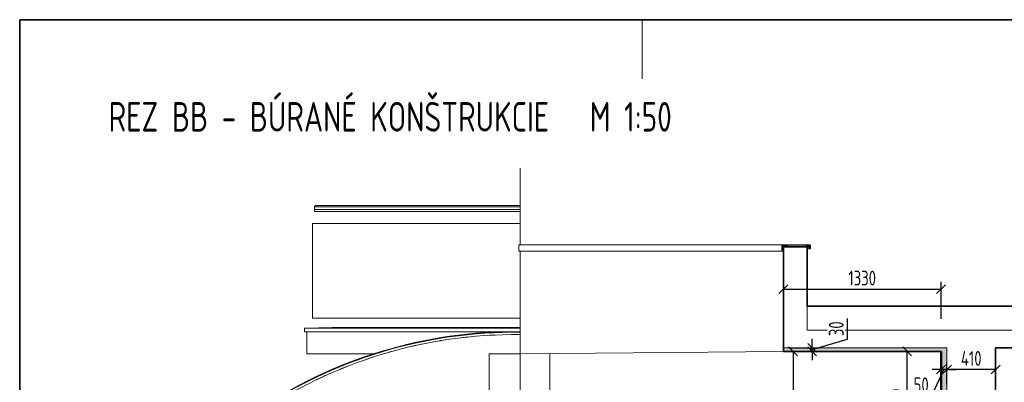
# Model space of a CAD drawing. Header units: inches. Extents: x -96941 to 10978768, y -673 to 1070890.
# Tile 8 of 256: x 3780 to 12085, y 60005 to 63065. Entities that reach past the tile are written whole.
import ezdxf

# ---------------------------------------------------------------- set-up
doc = ezdxf.new("R2010")
doc.units = ezdxf.units.IN
doc.linetypes.add('Demolished', pattern=[4.8, 3.2, -1.6])
doc.layers.get('Defpoints').update_dxf_attribs({"color": 6, "lineweight": 9})
for name, color, linetype, lineweight in [('!_A_01_TENKÁ', 8, 'Continuous', 13), ('!_A_02_HRUBÁ', 255, 'Continuous', 35), ('!_A_21_KÓTY', 3, 'Continuous', 9), ('A-FLOR-HRAL', 11, 'Continuous', 18), ('A-WALL', 113, 'Continuous', 18)]:
    doc.layers.add(name, color=color, linetype=linetype, lineweight=lineweight)
doc.layers.add('!_A_51_BÚRACIE PRÁCE', color=40, linetype='Continuous', lineweight=13, true_color=0xffbf00)
doc.styles.add('Iso CP', font='isocp.shx', dxfattribs={"width": 0.8})
doc.dimstyles.new('1-50', dxfattribs={"dimscale": 50, "dimtxt": 2.5, "dimasz": 1.5, "dimexe": 1.25, "dimexo": 1, "dimtad": 1, "dimdec": 0, "dimrnd": 5, "dimdsep": 46, "dimtxsty": 'Iso CP', "dimblk1": 'OBLIQUE', "dimblk2": 'OBLIQUE', "dimsah": 1, "dimcen": 2.5, "dimclrt": 4, "dimadec": 0, "dimazin": 0, "dimtfac": 1, "dimtdec": 0, "dimtmove": 1, "dimatfit": 3, "dimldrblk": 'OBLIQUE', "dimfxl": 5, "dimfxlon": 1, "dimtfill": 1, "dimtolj": 1, "dimtzin": 0, "dimarcsym": 0})

# ---------------------------------------------------------------- blocks, each defined once
blk = doc.blocks.new('rámik')
at = {"layer": '!_A_01_TENKÁ'}
blk.add_lwpolyline([(-31500, 20500), (-31500, 21000)], dxfattribs=at)
at = {"layer": '!_A_02_HRUBÁ'}
blk.add_lwpolyline([(-36750, 21000), (0, 21000), (0, 0), (-36750, 0)], close=True, dxfattribs=at)
blk = doc.blocks.new('_Oblique')
at = {"color": 0, "linetype": 'ByBlock', "lineweight": -2}
blk.add_line((-0.5, -0.5), (0.5, 0.5), dxfattribs=at)
blk = doc.blocks.new('*D1210')
at = {"layer": '!_A_21_KÓTY', "color": 0, "lineweight": -2, "transparency": 16777216}
for p, q in [((11515.9, 60266.2), (11203.4, 60266.2)), ((11265.9, 59446.2), (11265.9, 60266.2)), ((11501.5, 59446.2), (11203.4, 59446.2))]:
    blk.add_line(p, q, dxfattribs=at)
at = {"layer": 'Defpoints', "color": 0, "transparency": 16777216}
for p in [(11265.9, 60266.2), (11601.5, 60266.2), (11551.5, 59446.2)]:
    blk.add_point(p, dxfattribs=at)
at = {"layer": '!_A_21_KÓTY', "color": 0, "lineweight": -2, "transparency": 16777216, "xscale": 75, "yscale": 75, "zscale": 75}
for p, rotation in [((11265.9, 60266.2), 90), ((11265.9, 59446.2), 270)]:
    blk.add_blockref('_Oblique', p, dxfattribs=dict(at, rotation=rotation))
at = {"layer": '!_A_21_KÓTY', "color": 4, "transparency": 16777216, "insert": (11172.1, 59856.2), "char_height": 125, "attachment_point": 5, "rotation": 90, "style": 'Iso CP', "bg_fill": 3, "box_fill_scale": 1.1, "bg_fill_color": 256, "bg_fill_true_color": 13158600, "bg_fill_transparency": 0}
blk.add_mtext('\\A1;820', dxfattribs=at)
blk = doc.blocks.new('*D1222')
at = {"layer": '!_A_21_KÓTY', "color": 0, "lineweight": -2, "transparency": 16777216}
for p, q in [((11601.5, 59996.2), (11601.5, 60175.2)), ((12011.5, 59996.2), (12011.5, 60175.2)), ((12011.5, 60112.7), (11601.5, 60112.7))]:
    blk.add_line(p, q, dxfattribs=at)
at = {"layer": 'Defpoints', "color": 0, "transparency": 16777216}
for p in [(11601.5, 60112.7), (11601.5, 59946.2), (12011.5, 59946.2)]:
    blk.add_point(p, dxfattribs=at)
at = {"layer": '!_A_21_KÓTY', "color": 0, "lineweight": -2, "transparency": 16777216, "xscale": 75, "yscale": 75, "zscale": 75, "rotation": 180}
blk.add_blockref('_Oblique', (11601.5, 60112.7), dxfattribs=at)
at = {"layer": '!_A_21_KÓTY', "color": 0, "lineweight": -2, "transparency": 16777216, "xscale": 75, "yscale": 75, "zscale": 75}
blk.add_blockref('_Oblique', (12011.5, 60112.7), dxfattribs=at)
at = {"layer": '!_A_21_KÓTY', "color": 4, "transparency": 16777216, "insert": (11806.5, 60206.4), "char_height": 125, "attachment_point": 5, "style": 'Iso CP', "bg_fill": 3, "box_fill_scale": 1.1, "bg_fill_color": 256, "bg_fill_true_color": 13158600, "bg_fill_transparency": 0}
blk.add_mtext('\\A1;410', dxfattribs=at)
blk = doc.blocks.new('*D1224')
at = {"layer": '!_A_21_KÓTY', "color": 0, "lineweight": -2, "transparency": 16777216}
for p, q in [((11551.5, 60216.2), (11551.5, 60050.2)), ((11601.5, 59996.2), (11601.5, 60175.2)), ((11576.5, 60112.7), (11470.5, 59890.2)), ((11551.5, 60112.7), (11476.5, 60112.7)), ((11601.5, 60112.7), (11551.5, 60112.7)), ((11601.5, 60112.7), (11551.5, 60112.7)), ((11601.5, 60112.7), (11676.5, 60112.7)), ((11470.5, 59890.2), (11297.9, 59890.2))]:
    blk.add_line(p, q, dxfattribs=at)
at = {"layer": 'Defpoints', "color": 0, "transparency": 16777216}
for p in [(11551.5, 60266.2), (11551.5, 60112.7), (11601.5, 59946.2)]:
    blk.add_point(p, dxfattribs=at)
at = {"layer": '!_A_21_KÓTY', "color": 0, "lineweight": -2, "transparency": 16777216, "xscale": 75, "yscale": 75, "zscale": 75, "rotation": 180}
blk.add_blockref('_Oblique', (11601.5, 60112.7), dxfattribs=at)
at = {"layer": '!_A_21_KÓTY', "color": 4, "transparency": 16777216, "insert": (11384.2, 59983.9), "char_height": 125, "attachment_point": 5, "style": 'Iso CP', "bg_fill": 3, "box_fill_scale": 1.1, "bg_fill_color": 256, "bg_fill_true_color": 13158600, "bg_fill_transparency": 0}
blk.add_mtext('\\A1;50', dxfattribs=at)
at = {"layer": '!_A_21_KÓTY', "color": 0, "lineweight": -2, "transparency": 16777216, "xscale": 75, "yscale": 75, "zscale": 75}
blk.add_blockref('_Oblique', (11551.5, 60112.7), dxfattribs=at)
blk = doc.blocks.new('*D1414')
at = {"layer": '!_A_21_KÓTY', "color": 0, "lineweight": -2, "transparency": 16777216}
for p, q in [((10271.3, 60266.2), (10366, 60266.2)), ((10303.5, 60266.2), (10303.5, 56846.2)), ((10553.5, 56846.2), (10241, 56846.2))]:
    blk.add_line(p, q, dxfattribs=at)
at = {"layer": 'Defpoints', "color": 0, "transparency": 16777216}
for p in [(10221.3, 60266.2), (10303.5, 56846.2), (11911.5, 56846.2)]:
    blk.add_point(p, dxfattribs=at)
at = {"layer": '!_A_21_KÓTY', "color": 0, "lineweight": -2, "transparency": 16777216, "xscale": 75, "yscale": 75, "zscale": 75}
for p, rotation in [((10303.5, 60266.2), 90), ((10303.5, 56846.2), 270)]:
    blk.add_blockref('_Oblique', p, dxfattribs=dict(at, rotation=rotation))
at = {"layer": '!_A_21_KÓTY', "color": 4, "transparency": 16777216, "insert": (10209.8, 58556.2), "char_height": 125, "attachment_point": 5, "rotation": 90, "style": 'Iso CP', "bg_fill": 3, "box_fill_scale": 1.1, "bg_fill_color": 256, "bg_fill_true_color": 13158600, "bg_fill_transparency": 0}
blk.add_mtext('\\A1;3420', dxfattribs=at)
blk = doc.blocks.new('*D1631')
at = {"layer": '!_A_21_KÓTY', "color": 0, "lineweight": -2, "transparency": 16777216}
for p, q in [((10761.6, 60370.2), (10761.6, 60542.8)), ((10271.5, 60296.2), (10527.3, 60296.2)), ((10464.8, 60296.2), (10464.8, 60371.2)), ((10464.8, 60281.2), (10761.6, 60370.2)), ((10464.8, 60266.2), (10464.8, 60296.2)), ((10464.8, 60266.2), (10464.8, 60296.2)), ((10271.5, 60266.2), (10527.3, 60266.2)), ((10464.8, 60266.2), (10464.8, 60191.2))]:
    blk.add_line(p, q, dxfattribs=at)
at = {"layer": 'Defpoints', "color": 0, "transparency": 16777216}
for p in [(10221.5, 60296.2), (10464.8, 60296.2), (10221.5, 60266.2)]:
    blk.add_point(p, dxfattribs=at)
at = {"layer": '!_A_21_KÓTY', "color": 0, "lineweight": -2, "transparency": 16777216, "xscale": 75, "yscale": 75, "zscale": 75}
for p, rotation in [((10464.8, 60296.2), 270), ((10464.8, 60266.2), 90)]:
    blk.add_blockref('_Oblique', p, dxfattribs=dict(at, rotation=rotation))
at = {"layer": '!_A_21_KÓTY', "color": 4, "transparency": 16777216, "insert": (10667.9, 60456.5), "char_height": 125, "attachment_point": 5, "rotation": 90, "style": 'Iso CP', "bg_fill": 3, "box_fill_scale": 1.1, "bg_fill_color": 256, "bg_fill_true_color": 13158600, "bg_fill_transparency": 0}
blk.add_mtext('\\A1;30', dxfattribs=at)
blk = doc.blocks.new('*D1632')
at = {"layer": '!_A_21_KÓTY', "color": 0, "lineweight": -2, "transparency": 16777216}
for p, q in [((10221.5, 60540.6), (10221.5, 60853.1)), ((11551.5, 60540.6), (11551.5, 60853.1)), ((10221.5, 60790.6), (11551.5, 60790.6))]:
    blk.add_line(p, q, dxfattribs=at)
at = {"layer": 'Defpoints', "color": 0, "transparency": 16777216}
for p in [(11551.5, 60790.6), (10221.5, 60266.2), (11551.5, 60266.2)]:
    blk.add_point(p, dxfattribs=at)
at = {"layer": '!_A_21_KÓTY', "color": 0, "lineweight": -2, "transparency": 16777216, "xscale": 75, "yscale": 75, "zscale": 75, "rotation": 180}
blk.add_blockref('_Oblique', (10221.5, 60790.6), dxfattribs=at)
at = {"layer": '!_A_21_KÓTY', "color": 0, "lineweight": -2, "transparency": 16777216, "xscale": 75, "yscale": 75, "zscale": 75}
blk.add_blockref('_Oblique', (11551.5, 60790.6), dxfattribs=at)
at = {"layer": '!_A_21_KÓTY', "color": 4, "transparency": 16777216, "insert": (10886.5, 60884.3), "char_height": 125, "attachment_point": 5, "style": 'Iso CP', "bg_fill": 3, "box_fill_scale": 1.1, "bg_fill_color": 256, "bg_fill_true_color": 13158600, "bg_fill_transparency": 0}
blk.add_mtext('\\A1;1330', dxfattribs=at)

msp = doc.modelspace()

# ---------------------------------------------------------------- linework, layer by layer
at = {"layer": '!_A_01_TENKÁ'}
for p, q in [((8001.471, 61812.254), (8001.471, 61166.175)), ((6266.471, 61486.175), (8001.471, 61486.175)), ((6266.471, 61463.73), (8001.471, 61463.73)), ((6266.471, 61463.73), (6266.471, 61446.175)), ((8001.471, 61496.175), (6276.471, 61496.175)), ((8001.471, 61446.175), (6266.471, 61446.175)), ((8001.471, 61346.175), (6251.471, 61346.175)), ((6251.471, 61346.175), (6251.471, 60546.175)), ((7991.471, 61111.175), (7991.471, 61166.175)), ((10211.471, 61166.175), (7991.471, 61166.175)), ((10421.471, 61146.175), (10221.471, 61146.175)), ((10211.471, 61111.175), (7991.471, 61111.175)), ((8001.471, 60246.175), (8001.471, 61111.175)), ((10421.471, 60646.175), (10421.471, 60446.175)), ((6251.471, 60546.175), (8001.471, 60546.175)), ((6416.471, 60466.175), (6181.471, 60461.175)), ((8001.471, 60461.175), (6181.471, 60461.175)), ((6181.471, 60461.175), (6181.471, 60431.175)), ((6416.471, 60466.175), (8001.471, 60466.175)), ((6181.471, 60431.175), (7948.708, 60431.175)), ((6201.471, 60431.175), (6201.471, 60246.175)), ((8000.471, 60246.175), (8000.471, 60407.019)), ((8001.291, 60432.011), (8001.231, 60427.012)), ((8001.231, 60407.01), (8001.231, 60427.012)), ((8001.231, 59883.876), (8001.231, 60407.01)), ((10421.471, 60446.175), (17498.162, 60446.175)), ((6770.637, 60246.175), (6201.471, 60246.175)), ((7741.471, 59846.175), (7741.471, 60246.175)), ((7741.471, 60246.175), (8000.471, 60246.175)), ((8001.471, 60246.175), (10221.471, 60266.175)), ((8001.471, 60246.175), (8001.471, 57846.175)), ((8251.471, 57846.175), (8251.471, 60246.175))]:
    msp.add_line(p, q, dxfattribs=at)
for points in [[(12011.471, 59476.175), (12011.471, 60296.175)], [(11601.471, 60266.175), (11601.471, 59476.175)]]:
    msp.add_lwpolyline(points, dxfattribs=at)
for radius, start, end in [(3882.196, 89.3141521, 124.4512579), (3877.196, 89.3141521, 124.4512579), (3877.196, 89.3141521, 124.4512579), (3857.196, 89.3105958, 124.6553167), (3857.196, 95.5540131, 96.7859278), (3857.196, 92.434807, 93.4493746), (3857.196, 101.7942553, 103.1603906), (3857.196, 98.6737815, 99.9940133), (3857.196, 108.0381763, 109.4457161), (3857.196, 104.9156293, 106.3080526), (3857.196, 111.1622897, 112.5774135), (3857.196, 114.2885595, 115.6935868)]:
    msp.add_arc((7954.821, 56550.093), radius, start, end, dxfattribs=at)
msp.add_open_spline([(6276.471, 61496.175), (6275.579, 61496.175), (6274.293, 61496.002), (6272.634, 61495.44), (6271.651, 61494.956), (6270.916, 61494.495), (6270.201, 61493.987), (6269.543, 61493.41), (6268.951, 61492.773), (6268.393, 61492.098), (6267.786, 61491.189), (6267.208, 61490.013), (6266.642, 61488.356), (6266.475, 61487.047), (6266.471, 61486.175)], degree=3, knots=[0, 0, 0, 0, 0.16666667, 0.25, 0.33333333, 0.375, 0.41666667, 0.5, 0.54166667, 0.58333333, 0.66666667, 0.75, 0.83333333, 1, 1, 1, 1], dxfattribs=at)
msp.add_open_spline([(6266.471, 61486.175), (6267.258, 61482.489), (6268.044, 61474.952), (6267.258, 61467.416), (6266.471, 61463.73)], degree=3, dxfattribs=at)
at = {"layer": '!_A_02_HRUBÁ'}
for p, q in [((10221.471, 61146.175), (10221.471, 60266.175)), ((10421.471, 60646.175), (10421.471, 61146.175)), ((17498.162, 60646.175), (10421.471, 60646.175))]:
    msp.add_line(p, q, dxfattribs=at)
msp.add_lwpolyline([(12011.471, 60296.175), (17498.162, 60296.175)], dxfattribs=at)
at = {"layer": '!_A_02_HRUBÁ', "lineweight": 35}
msp.add_lwpolyline([(12011.471, 59946.175), (12011.471, 60296.175)], dxfattribs=at)
at = {"layer": 'A-FLOR-HRAL', "color": 7, "lineweight": 25}
for p, q in [((10211.471, 61111.175), (10211.471, 61166.175)), ((10446.471, 61161.175), (10211.471, 61166.175)), ((10221.471, 61124.792), (10211.471, 61111.175)), ((10247.685, 61160.403), (10214.883, 61161.101)), ((10214.883, 61161.101), (10214.883, 61125.084)), ((10214.883, 61125.084), (10221.471, 61126.813)), ((10260.252, 61151.175), (10247.685, 61160.403)), ((10409.52, 61151.175), (10260.252, 61151.175)), ((10417.098, 61156.799), (10409.52, 61151.175)), ((10443.071, 61156.246), (10417.098, 61156.799)), ((10446.471, 61131.175), (10434.634, 61147.295)), ((10434.634, 61147.295), (10443.071, 61144.479)), ((10443.071, 61144.479), (10443.071, 61156.246)), ((10446.471, 61161.175), (10446.471, 61131.175))]:
    msp.add_line(p, q, dxfattribs=at)
at = {"layer": 'A-FLOR-HRAL'}
for p, q in [((10247.685, 61160.403), (10214.883, 61160.403)), ((10260.252, 61151.175), (10214.883, 61151.175)), ((10434.634, 61147.295), (10214.883, 61147.295)), ((10443.071, 61156.246), (10416.353, 61156.246)), ((10446.471, 61131.175), (10421.471, 61131.175))]:
    msp.add_line(p, q, dxfattribs=at)
at = {"layer": 'A-WALL'}
msp.add_line((10221.471, 61146.175), (10214.883, 61146.175), dxfattribs=at)
at = {"layer": 'A-WALL', "color": 7, "linetype": 'Demolished', "lineweight": 25}
msp.add_line((12011.471, 59476.175), (12011.471, 60296.175), dxfattribs=at)

# ---------------------------------------------------------------- block references
at = {"layer": '!_A_01_TENKÁ'}
msp.add_blockref('rámik', (40530.377, 42064.999), dxfattribs=at)

# ---------------------------------------------------------------- texts
at = {"layer": '!_A_01_TENKÁ', "insert": (4530.377, 62370.56), "char_height": 250, "attachment_point": 1, "style": 'Iso CP'}
msp.add_mtext_dynamic_manual_height_columns('REZ BB - BÚRANÉ KONŠTRUKCIE   M 1:50 ', width=4820.96762, gutter_width=1, heights=[0], dxfattribs=at)

# ---------------------------------------------------------------- next in the draw order: dimensions: what is measured, and where the dimension line sits
at = {"layer": '!_A_21_KÓTY'}
dim = msp.add_linear_dim(base=(11265.863, 60266.175), p1=(11551.471, 59446.175), p2=(11601.471, 60266.175), angle=90, dimstyle='1-50', dxfattribs=at)
dim.commit()
dim.dimension.update_dxf_attribs({"geometry": '*D1210', "text_midpoint": (11172.101, 59856.175)})

# ---------------------------------------------------------------- next in the draw order: hatches: boundary and pattern name
at = {"layer": '!_A_51_BÚRACIE PRÁCE'}
h = msp.add_hatch(dxfattribs=at)
h.set_pattern_fill('TEPIZOL2', color=256, scale=17.229916)
h.set_pattern_definition([(79.1066, (10738.9715, 60270.3354), (6e-06, 28.826203), [22.0164, -66.04914]), (280.8934, (10743.132, 60291.955), (-6e-06, 28.826203), [22.0164, -66.04914]), (79.1066, (10747.293, 60270.3354), (6e-06, 28.826203), [22.0164, -66.04914]), (280.8934, (10751.4536, 60291.955), (-6e-06, 28.826203), [22.0164, -66.04914]), (90, (10743.132, 60291.955), (-8.32141, 28.82622), [1.11486, -27.71136]), (90, (10747.293, 60269.221), (-8.32141, 28.82622), [1.11486, -27.71136]), (60, (10743.132, 60293.062), (7e-06, 28.82621), [2.2297, -31.0559]), (60, (10751.454, 60293.062), (7e-06, 28.82621), [2.2297, -31.0559]), (300, (10750.339, 60266.175), (-7e-06, 28.82621), [2.2297, -31.0559]), (300, (10758.66, 60266.175), (-7e-06, 28.8262), [2.2297, -31.0559]), (30, (10744.247, 60266.175), (-7e-06, 28.8262), [2.2297, -55.4227]), (30, (10752.568, 60266.175), (-7e-06, 28.8262), [2.2297, -55.4227]), (30, (10760.89, 60266.175), (-7e-06, 28.8262), [2.2297, -55.4227]), (30, (10769.211, 60266.175), (-7e-06, 28.8262), [2.2297, -55.4227]), (30, (10777.533, 60266.175), (-7e-06, 28.8262), [2.2297, -55.4227]), (30, (10785.854, 60266.175), (-7e-06, 28.8262), [2.2297, -55.4227]), (0, (10746.178, 60267.29), (8.3214, 28.8262), [2.22972, -6.0917]), (0, (10742.017, 60266.175), (8.3214, 28.8262), [2.22972, -6.0917]), (330, (10740.086, 60267.29), (7e-06, 28.8262), [2.2297, -55.4227]), (330, (10748.408, 60267.29), (7e-06, 28.8262), [2.2297, -55.4227]), (330, (10756.73, 60267.29), (7e-06, 28.8262), [2.2297, -55.4227]), (330, (10765.05, 60267.29), (7e-06, 28.8262), [2.2297, -55.4227]), (330, (10773.372, 60267.29), (7e-06, 28.8262), [2.2297, -55.4227]), (330, (10781.693, 60267.29), (7e-06, 28.8262), [2.2297, -55.4227]), (60, (10746.178, 60267.29), (7e-06, 28.82621), [2.2297, -31.0559]), (60, (10754.5, 60267.29), (7e-06, 28.8262), [2.2297, -31.0559]), (300, (10738.971, 60269.22), (-7e-06, 28.82621), [2.2297, -31.0559]), (300, (10747.293, 60269.22), (-7e-06, 28.82621), [2.2297, -31.0559])])
h.paths.add_polyline_path([(10221.471, 60296.175), (11601.471, 60296.175), (11551.471, 60266.175), (10221.471, 60266.175)])
h = msp.add_hatch(dxfattribs=at)
h.set_pattern_fill('TEPIZOL2', color=256, scale=28.615889, angle=-90)
h.set_pattern_definition([(349.1066, (11558.382, 59617.575), (47.8753, -1e-05), [36.5654, -109.6961]), (190.8934, (11594.288, 59610.665), (47.8753, 1e-05), [36.5654, -109.6961]), (349.1066, (11558.382, 59603.755), (47.8753, -1e-05), [36.5654, -109.6961]), (190.8934, (11594.288, 59596.845), (47.8753, 1e-05), [36.5654, -109.6961]), (360, (11594.288, 59610.665), (47.87533, 13.82042), [1.8516, -46.0237]), (360, (11556.53, 59603.755), (47.87533, 13.82042), [1.8516, -46.0237]), (330, (11596.126, 59610.665), (47.8753, -1e-05), [3.7032, -51.5785]), (330, (11596.126, 59596.845), (47.8753, -1e-05), [3.7032, -51.5785]), (210, (11551.471, 59598.696), (47.8753, 1e-05), [3.7032, -51.5785]), (210, (11551.471, 59584.876), (47.8753, 1e-05), [3.7032, -51.5785]), (300, (11551.47, 59608.813), (47.8753, 1e-05), [3.703, -92.0475]), (300, (11551.47, 59594.993), (47.8753, 1e-05), [3.703, -92.0475]), (300, (11551.47, 59581.173), (47.8753, 1e-05), [3.703, -92.0475]), (300, (11551.47, 59567.352), (47.8753, 1e-05), [3.703, -92.0475]), (300, (11551.47, 59553.53), (47.8753, 1e-05), [3.703, -92.0475]), (300, (11551.47, 59539.71), (47.8753, 1e-05), [3.703, -92.0475]), (270, (11553.323, 59605.606), (47.8753, -13.8204), [3.7032, -10.1172]), (270, (11551.47, 59612.517), (47.8753, -13.8204), [3.7032, -10.1172]), (240, (11553.323, 59615.724), (47.8753, -1e-05), [3.703, -92.0475]), (240, (11553.323, 59601.903), (47.8753, -1e-05), [3.703, -92.0475]), (240, (11553.323, 59588.083), (47.8753, -1e-05), [3.703, -92.0475]), (240, (11553.323, 59574.262), (47.8753, -1e-05), [3.703, -92.0475]), (240, (11553.323, 59560.44), (47.8753, -1e-05), [3.703, -92.0475]), (240, (11553.323, 59546.62), (47.8753, -1e-05), [3.703, -92.0475]), (330, (11553.323, 59605.606), (47.8753, -1e-05), [3.7032, -51.5785]), (330, (11553.323, 59591.786), (47.8753, -1e-05), [3.7032, -51.5785]), (210, (11556.53, 59617.575), (47.8753, 1e-05), [3.7032, -51.5785]), (210, (11556.53, 59603.755), (47.8753, 1e-05), [3.7032, -51.5785])])
h.paths.add_polyline_path([(11601.471, 60296.175), (11601.471, 59446.175), (11551.471, 59446.175), (11551.471, 60266.175)])

# ---------------------------------------------------------------- next in the draw order: linework, layer by layer
at = {"layer": '!_A_01_TENKÁ'}
msp.add_lwpolyline([(11601.471, 60266.175), (11601.471, 60296.175), (10221.471, 60296.175)], dxfattribs=at)
at = {"layer": '!_A_02_HRUBÁ'}
msp.add_lwpolyline([(10221.471, 60266.175), (11551.471, 60266.175)], dxfattribs=at)
at = {"layer": '!_A_51_BÚRACIE PRÁCE', "lineweight": 50}
msp.add_lwpolyline([(11551.471, 60266.175), (11551.471, 59446.175), (11761.471, 59446.175)], dxfattribs=at)

# ---------------------------------------------------------------- next in the draw order: dimensions: what is measured, and where the dimension line sits
at = {"layer": '!_A_21_KÓTY'}
dim = msp.add_linear_dim(base=(11601.471, 60112.688), p1=(12011.471, 59946.175), p2=(11601.471, 59946.175), dimstyle='1-50', dxfattribs=at)
dim.commit()
dim.dimension.update_dxf_attribs({"geometry": '*D1222', "text_midpoint": (11806.471, 60206.438)})

# ---------------------------------------------------------------- next in the draw order: dimensions: what is measured, and where the dimension line sits
dim = msp.add_linear_dim(base=(11551.471, 60112.688), p1=(11601.471, 59946.175), p2=(11551.471, 60266.175), dimstyle='1-50', dxfattribs=at)
dim.commit()
dim.dimension.update_dxf_attribs({"geometry": '*D1224', "text_midpoint": (11439.237, 59890.176), "dimtype": 160})

# ---------------------------------------------------------------- next in the draw order: dimensions: what is measured, and where the dimension line sits
dim = msp.add_linear_dim(base=(10303.533, 56846.175), p1=(10221.291, 60266.173), p2=(11911.471, 56846.175), angle=90, dimstyle='1-50', dxfattribs=at)
dim.commit()
dim.dimension.update_dxf_attribs({"geometry": '*D1414', "text_midpoint": (10209.77, 58556.174)})

# ---------------------------------------------------------------- next in the draw order: dimensions: what is measured, and where the dimension line sits
dim = msp.add_linear_dim(base=(10464.767, 60296.175), p1=(10221.471, 60266.175), p2=(10221.471, 60296.175), angle=90, dimstyle='1-50', dxfattribs=at)
dim.commit()
dim.dimension.update_dxf_attribs({"geometry": '*D1631', "text_midpoint": (10667.892, 60401.487)})

# ---------------------------------------------------------------- next in the draw order: dimensions: what is measured, and where the dimension line sits
dim = msp.add_linear_dim(base=(11551.471, 60790.566), p1=(10221.471, 60266.175), p2=(11551.471, 60266.175), dimstyle='1-50', dxfattribs=at)
dim.commit()
dim.dimension.update_dxf_attribs({"geometry": '*D1632', "text_midpoint": (10886.471, 60884.316)})

doc.saveas('drawing.dxf')
